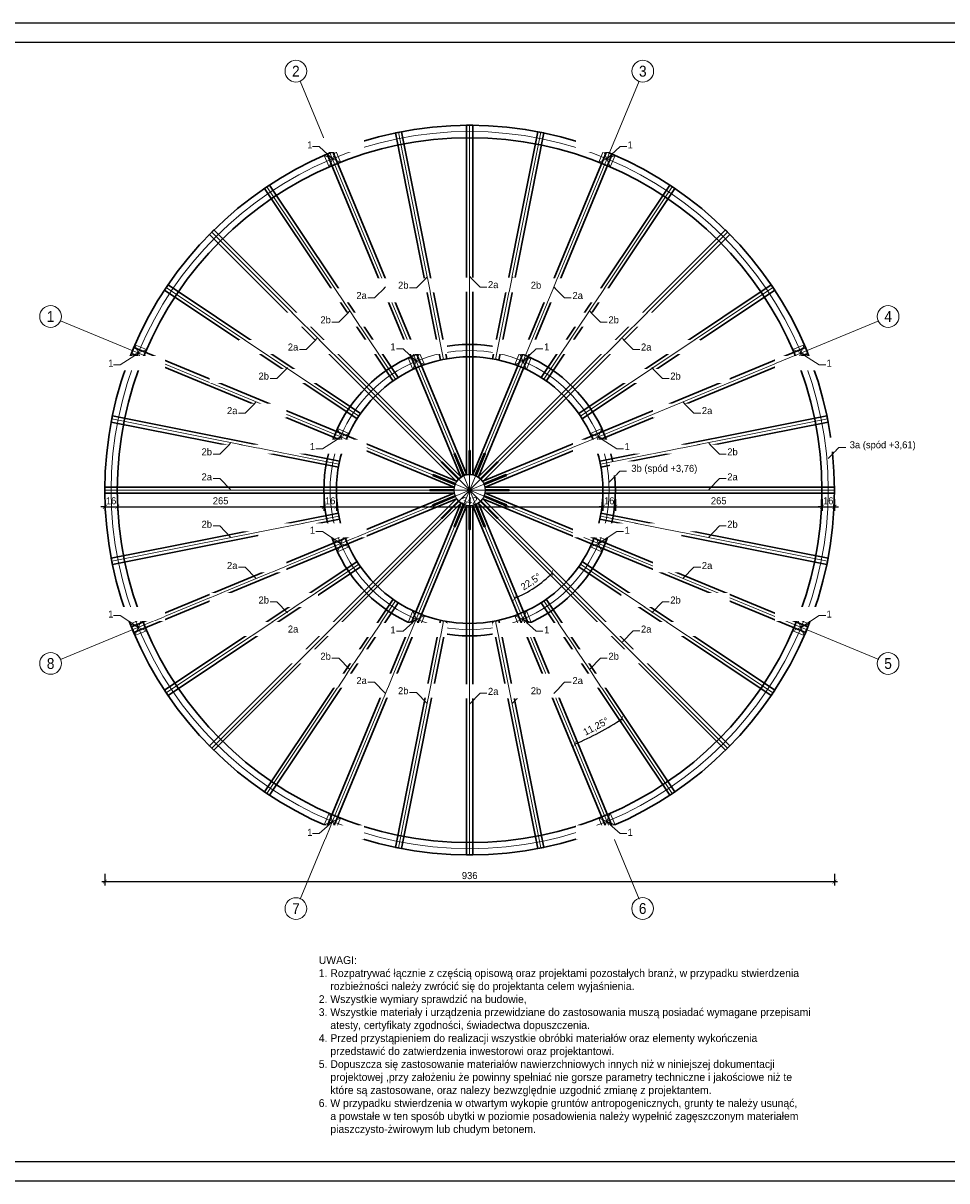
# Model space of a CAD drawing. Header units: millimetres. Extents: x 219841 to 236232, y -126388 to -112129.
# Tile 9 of 30: x 226790 to 227975, y -113614 to -112129. Entities that reach past the tile are written whole.
import ezdxf
from ezdxf.enums import TextEntityAlignment as Align
from ezdxf.lldxf.tags import DXFTag

# ---------------------------------------------------------------- set-up
doc = ezdxf.new("R2010")
doc.units = ezdxf.units.MM
for name, color, linetype, lineweight in [('A oś', 8, 'DASHDOT', 20), ('A-COLS', 4, 'Continuous', 9), ('A-WIDOKOWA', 7, 'Continuous', 25), ('K_DREW_PRZEK', 4, 'Continuous', 30), ('K_WYMIARY', 8, 'Continuous', 5), ('Opis', 41, 'Continuous', 9), ('tekst', 31, 'Continuous', 9), ('Wymiarowanie', 2, 'Continuous', 9)]:
    doc.layers.add(name, color=color, linetype=linetype, lineweight=lineweight)
doc.styles.add('AK_Arial', font='arial.ttf', dxfattribs={"width": 0.7})
doc.styles.add('Arial', font='GOTHIC.TTF')
doc.styles.add('ROMANS', font='GOTHIC.TTF')
doc.styles.add('SIMPLEX', font='GOTHIC.TTF')
doc.styles.get("Standard").update_dxf_attribs({"font": 'GOTHIC.TTF'})
tags = doc.linetypes.add('DASHDOT', pattern=[25.4, 12.7, -6.35, 0, -6.35]).pattern_tags.tags
tags[10:11] = [DXFTag(74, 4), DXFTag(75, 0), DXFTag(340, '0'), DXFTag(46, 1.0), DXFTag(50, 0.0), DXFTag(44, 0.0), DXFTag(45, 0.0)]
tags[8:9] = [DXFTag(74, 4), DXFTag(75, 0), DXFTag(340, '0'), DXFTag(46, 1.0), DXFTag(50, 0.0), DXFTag(44, 0.0), DXFTag(45, 0.0)]
tags[6:7] = [DXFTag(74, 4), DXFTag(75, 0), DXFTag(340, '0'), DXFTag(46, 1.0), DXFTag(50, 0.0), DXFTag(44, 0.0), DXFTag(45, 0.0)]
tags[4:5] = [DXFTag(74, 4), DXFTag(75, 0), DXFTag(340, '0'), DXFTag(46, 1.0), DXFTag(50, 0.0), DXFTag(44, 0.0), DXFTag(45, 0.0)]
doc.dimstyles.new('Radek 50 dokładny', dxfattribs={"dimtxt": 9, "dimasz": 5, "dimexe": 5, "dimexo": 5, "dimgap": 3, "dimtad": 1, "dimdec": 1, "dimrnd": 0.5, "dimlunit": 6, "dimtxsty": 'ROMANS', "dimblk": 'ARCHTICK', "dimcen": 5, "dimdle": 4, "dimclrd": 256, "dimclrt": 2, "dimadec": 0, "dimazin": 0, "dimtfac": 1, "dimtdec": 1, "dimtix": 1, "dimtmove": 1, "dimatfit": 0, "dimldrblk": 'DOTSMALL', "dimfxl": 10, "dimfxlon": 1, "dimarcsym": 0})

# ---------------------------------------------------------------- blocks, each defined once
blk = doc.blocks.new('$OS')
at = {"linetype": 'ByBlock'}
blk.add_circle((0, 0), 75, dxfattribs=at)
at = {"linetype": 'ByBlock', "style": 'Arial', "width": 0.62}
blk.add_attdef('NR', text='', height=75, dxfattribs=at).set_placement((0, 0), align=Align.MIDDLE_CENTER)
blk = doc.blocks.new('_ArchTick')
at = {"layer": 'Wymiarowanie', "color": 0, "const_width": 0.15}
blk.add_lwpolyline([(-0.5, -0.5), (0.5, 0.5)], dxfattribs=at)
blk = doc.blocks.new('*D41')
at = {"layer": 'Defpoints', "color": 0}
for p in [(226894.6, -112727.6), (226910.6, -112727.6), (226910.6, -112749)]:
    blk.add_point(p, dxfattribs=at)
at = {"layer": 'K_WYMIARY', "color": 0, "lineweight": -2}
for p, q in [((226894.6, -112739), (226894.6, -112754)), ((226910.6, -112739), (226910.6, -112754))]:
    blk.add_line(p, q, dxfattribs=at)
at = {"layer": 'K_WYMIARY', "lineweight": -2}
for p, q in [((226894.6, -112749), (226889.6, -112749)), ((226894.6, -112749), (226910.6, -112749)), ((226910.6, -112749), (226915.6, -112749))]:
    blk.add_line(p, q, dxfattribs=at)
at = {"layer": 'K_WYMIARY', "lineweight": -2, "xscale": 5, "yscale": 5, "zscale": 5}
blk.add_blockref('_ArchTick', (226894.6, -112749), dxfattribs=at)
at = {"layer": 'K_WYMIARY', "lineweight": -2, "xscale": 5, "yscale": 5, "zscale": 5, "rotation": 180}
blk.add_blockref('_ArchTick', (226910.6, -112749), dxfattribs=at)
at = {"layer": 'K_WYMIARY', "color": 2, "insert": (226902.6, -112741.3), "char_height": 9, "attachment_point": 5, "style": 'ROMANS'}
blk.add_mtext('16', dxfattribs=at)
blk = doc.blocks.new('_DotSmall')
at = {"color": 0, "linetype": 'ByBlock', "const_width": 12.7}
blk.add_lwpolyline([(-1.5875, 0, 1), (1.5875, 0, 1)], format="xyb", close=True, dxfattribs=at)
blk = doc.blocks.new('*D42')
at = {"layer": 'Defpoints', "color": 0}
for p in [(226910.6, -112727.6), (227175.6, -112727.6), (227175.6, -112749)]:
    blk.add_point(p, dxfattribs=at)
at = {"layer": 'K_WYMIARY', "color": 0, "lineweight": -2}
for p, q in [((226910.6, -112739), (226910.6, -112754)), ((227175.6, -112739), (227175.6, -112754))]:
    blk.add_line(p, q, dxfattribs=at)
at = {"layer": 'K_WYMIARY', "lineweight": -2}
blk.add_line((226906.6, -112749), (227179.6, -112749), dxfattribs=at)
at = {"layer": 'K_WYMIARY', "lineweight": -2, "xscale": 5, "yscale": 5, "zscale": 5, "rotation": 180}
blk.add_blockref('_ArchTick', (226910.6, -112749), dxfattribs=at)
at = {"layer": 'K_WYMIARY', "lineweight": -2, "xscale": 5, "yscale": 5, "zscale": 5}
blk.add_blockref('_ArchTick', (227175.6, -112749), dxfattribs=at)
at = {"layer": 'K_WYMIARY', "color": 2, "insert": (227043.1, -112741.3), "char_height": 9, "attachment_point": 5, "style": 'ROMANS'}
blk.add_mtext('265', dxfattribs=at)
blk = doc.blocks.new('*D43')
at = {"layer": 'Defpoints', "color": 0}
for p in [(227175.6, -112727.6), (227191.6, -112727.6), (227191.6, -112749)]:
    blk.add_point(p, dxfattribs=at)
at = {"layer": 'K_WYMIARY', "color": 0, "lineweight": -2}
for p, q in [((227175.6, -112739), (227175.6, -112754)), ((227191.6, -112739), (227191.6, -112754))]:
    blk.add_line(p, q, dxfattribs=at)
at = {"layer": 'K_WYMIARY', "lineweight": -2}
for p, q in [((227175.6, -112749), (227170.6, -112749)), ((227175.6, -112749), (227191.6, -112749)), ((227191.6, -112749), (227196.6, -112749))]:
    blk.add_line(p, q, dxfattribs=at)
at = {"layer": 'K_WYMIARY', "lineweight": -2, "xscale": 5, "yscale": 5, "zscale": 5}
blk.add_blockref('_ArchTick', (227175.6, -112749), dxfattribs=at)
at = {"layer": 'K_WYMIARY', "lineweight": -2, "xscale": 5, "yscale": 5, "zscale": 5, "rotation": 180}
blk.add_blockref('_ArchTick', (227191.6, -112749), dxfattribs=at)
at = {"layer": 'K_WYMIARY', "color": 2, "insert": (227183.6, -112741.3), "char_height": 9, "attachment_point": 5, "style": 'ROMANS'}
blk.add_mtext('16', dxfattribs=at)
blk = doc.blocks.new('*D44')
at = {"layer": 'Defpoints', "color": 0}
for p in [(227191.6, -112727.6), (227533.6, -112727.6), (227533.6, -112749)]:
    blk.add_point(p, dxfattribs=at)
at = {"layer": 'K_WYMIARY', "color": 0, "lineweight": -2}
for p, q in [((227191.6, -112739), (227191.6, -112754)), ((227533.6, -112739), (227533.6, -112754))]:
    blk.add_line(p, q, dxfattribs=at)
at = {"layer": 'K_WYMIARY', "lineweight": -2}
blk.add_line((227187.6, -112749), (227537.6, -112749), dxfattribs=at)
at = {"layer": 'K_WYMIARY', "lineweight": -2, "xscale": 5, "yscale": 5, "zscale": 5, "rotation": 180}
blk.add_blockref('_ArchTick', (227191.6, -112749), dxfattribs=at)
at = {"layer": 'K_WYMIARY', "lineweight": -2, "xscale": 5, "yscale": 5, "zscale": 5}
blk.add_blockref('_ArchTick', (227533.6, -112749), dxfattribs=at)
at = {"layer": 'K_WYMIARY', "color": 2, "insert": (227362.6, -112741.3), "char_height": 9, "attachment_point": 5, "style": 'ROMANS'}
blk.add_mtext('342', dxfattribs=at)
blk = doc.blocks.new('*D45')
at = {"layer": 'Defpoints', "color": 0}
for p in [(227533.6, -112727.6), (227549.6, -112727.6), (227549.6, -112749)]:
    blk.add_point(p, dxfattribs=at)
at = {"layer": 'K_WYMIARY', "color": 0, "lineweight": -2}
for p, q in [((227533.6, -112739), (227533.6, -112754)), ((227549.6, -112739), (227549.6, -112754))]:
    blk.add_line(p, q, dxfattribs=at)
at = {"layer": 'K_WYMIARY', "lineweight": -2}
for p, q in [((227533.6, -112749), (227528.6, -112749)), ((227533.6, -112749), (227549.6, -112749)), ((227549.6, -112749), (227554.6, -112749))]:
    blk.add_line(p, q, dxfattribs=at)
at = {"layer": 'K_WYMIARY', "lineweight": -2, "xscale": 5, "yscale": 5, "zscale": 5}
blk.add_blockref('_ArchTick', (227533.6, -112749), dxfattribs=at)
at = {"layer": 'K_WYMIARY', "lineweight": -2, "xscale": 5, "yscale": 5, "zscale": 5, "rotation": 180}
blk.add_blockref('_ArchTick', (227549.6, -112749), dxfattribs=at)
at = {"layer": 'K_WYMIARY', "color": 2, "insert": (227541.6, -112741.3), "char_height": 9, "attachment_point": 5, "style": 'ROMANS'}
blk.add_mtext('16', dxfattribs=at)
blk = doc.blocks.new('*D46')
at = {"layer": 'Defpoints', "color": 0}
for p in [(227549.6, -112727.6), (227814.6, -112727.6), (227814.6, -112749)]:
    blk.add_point(p, dxfattribs=at)
at = {"layer": 'K_WYMIARY', "color": 0, "lineweight": -2}
for p, q in [((227549.6, -112739), (227549.6, -112754)), ((227814.6, -112739), (227814.6, -112754))]:
    blk.add_line(p, q, dxfattribs=at)
at = {"layer": 'K_WYMIARY', "lineweight": -2}
blk.add_line((227545.6, -112749), (227818.6, -112749), dxfattribs=at)
at = {"layer": 'K_WYMIARY', "lineweight": -2, "xscale": 5, "yscale": 5, "zscale": 5, "rotation": 180}
blk.add_blockref('_ArchTick', (227549.6, -112749), dxfattribs=at)
at = {"layer": 'K_WYMIARY', "lineweight": -2, "xscale": 5, "yscale": 5, "zscale": 5}
blk.add_blockref('_ArchTick', (227814.6, -112749), dxfattribs=at)
at = {"layer": 'K_WYMIARY', "color": 2, "insert": (227682.1, -112741.3), "char_height": 9, "attachment_point": 5, "style": 'ROMANS'}
blk.add_mtext('265', dxfattribs=at)
blk = doc.blocks.new('*D47')
at = {"layer": 'Defpoints', "color": 0}
for p in [(227814.6, -112727.6), (227830.6, -112727.6), (227830.6, -112749)]:
    blk.add_point(p, dxfattribs=at)
at = {"layer": 'K_WYMIARY', "color": 0, "lineweight": -2}
for p, q in [((227814.6, -112739), (227814.6, -112754)), ((227830.6, -112739), (227830.6, -112754))]:
    blk.add_line(p, q, dxfattribs=at)
at = {"layer": 'K_WYMIARY', "lineweight": -2}
for p, q in [((227814.6, -112749), (227809.6, -112749)), ((227814.6, -112749), (227830.6, -112749)), ((227830.6, -112749), (227835.6, -112749))]:
    blk.add_line(p, q, dxfattribs=at)
at = {"layer": 'K_WYMIARY', "lineweight": -2, "xscale": 5, "yscale": 5, "zscale": 5}
blk.add_blockref('_ArchTick', (227814.6, -112749), dxfattribs=at)
at = {"layer": 'K_WYMIARY', "lineweight": -2, "xscale": 5, "yscale": 5, "zscale": 5, "rotation": 180}
blk.add_blockref('_ArchTick', (227830.6, -112749), dxfattribs=at)
at = {"layer": 'K_WYMIARY', "color": 2, "insert": (227822.6, -112741.3), "char_height": 9, "attachment_point": 5, "style": 'ROMANS'}
blk.add_mtext('16', dxfattribs=at)
blk = doc.blocks.new('*D48')
at = {"layer": 'Defpoints', "color": 0}
for p in [(226894.6, -112727.6), (227830.6, -112727.6), (227830.6, -113229.8)]:
    blk.add_point(p, dxfattribs=at)
at = {"layer": 'K_WYMIARY', "lineweight": -2}
blk.add_line((226890.6, -113229.8), (227834.6, -113229.8), dxfattribs=at)
at = {"layer": 'K_WYMIARY', "color": 0, "lineweight": -2}
for p, q in [((226894.6, -113219.8), (226894.6, -113234.8)), ((227830.6, -113219.8), (227830.6, -113234.8))]:
    blk.add_line(p, q, dxfattribs=at)
at = {"layer": 'K_WYMIARY', "lineweight": -2, "xscale": 5, "yscale": 5, "zscale": 5, "rotation": 180}
blk.add_blockref('_ArchTick', (226894.6, -113229.8), dxfattribs=at)
at = {"layer": 'K_WYMIARY', "lineweight": -2, "xscale": 5, "yscale": 5, "zscale": 5}
blk.add_blockref('_ArchTick', (227830.6, -113229.8), dxfattribs=at)
at = {"layer": 'K_WYMIARY', "color": 2, "insert": (227362.6, -113222.1), "char_height": 9, "attachment_point": 5, "style": 'ROMANS'}
blk.add_mtext('936', dxfattribs=at)
blk = doc.blocks.new('*D49')
at = {"layer": 'Defpoints', "color": 0}
for p in [(227145.2, -112202.8), (227457.6, -112869.8), (227536.3, -113034.2), (227622.6, -113116.7), (227579.9, -113252.4)]:
    blk.add_point(p, dxfattribs=at)
at = {"layer": 'K_WYMIARY', "lineweight": -2}
blk.add_arc((227362.6, -112727.6), 352.5, 292.5, 303.75, dxfattribs=at)
at = {"layer": 'K_WYMIARY', "lineweight": -2, "xscale": 5, "yscale": 5, "zscale": 5}
for p, rotation in [((227558.4, -113020.7), 33.75000000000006), ((227497.4, -113053.2), 202.5000000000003)]:
    blk.add_blockref('_ArchTick', p, dxfattribs=dict(at, rotation=rotation))
at = {"layer": 'K_WYMIARY', "color": 2, "insert": (227524.9, -113031.3), "char_height": 9, "attachment_point": 5, "rotation": 28.125, "style": 'ROMANS'}
blk.add_mtext('11,25%%d', dxfattribs=at)
blk = doc.blocks.new('*D50')
at = {"layer": 'Defpoints', "color": 0}
for p in [(227145.2, -112202.8), (226960.9, -112326), (227444.9, -112853.2), (227764.2, -113129.2), (227579.9, -113252.4)]:
    blk.add_point(p, dxfattribs=at)
at = {"layer": 'K_WYMIARY', "lineweight": -2}
blk.add_arc((227362.6, -112727.6), 150.2, 292.5, 315, dxfattribs=at)
at = {"layer": 'K_WYMIARY', "lineweight": -2, "xscale": 5, "yscale": 5, "zscale": 5}
for p, rotation in [((227468.7, -112833.8), 45.00000000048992), ((227420, -112866.4), 202.5000000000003)]:
    blk.add_blockref('_ArchTick', p, dxfattribs=dict(at, rotation=rotation))
at = {"layer": 'K_WYMIARY', "color": 2, "insert": (227441.5, -112845.7), "char_height": 9, "attachment_point": 5, "rotation": 33.75, "style": 'ROMANS'}
blk.add_mtext('22,5%%d', dxfattribs=at)

msp = doc.modelspace()

# ---------------------------------------------------------------- linework, layer by layer
at = {"layer": 'A oś', "ltscale": 2}
for p, q in [((227579.92, -113252.37), (227145.19, -112202.84)), ((227145.19, -113252.37), (227579.92, -112202.84)), ((226837.79, -112944.97), (227887.32, -112510.24)), ((226837.79, -112510.24), (227887.32, -112944.97)), ((226894.56, -112727.61), (227830.56, -112727.61))]:
    msp.add_line(p, q, dxfattribs=at)
for radius in [460, 179]:
    msp.add_circle((227362.56, -112727.61), radius, dxfattribs=at)
at = {"layer": 'A-COLS', "lineweight": 18}
for p, q in [((227182.19, -112313.08), (227190.85, -112292.17)), ((227534.26, -112292.17), (227542.92, -112313.08)), ((227176.07, -112298.29), (227196.97, -112306.95)), ((227528.14, -112306.95), (227549.04, -112298.29)), ((226927.12, -112555.9), (226948.02, -112547.24)), ((226941.9, -112562.03), (226933.24, -112541.12)), ((227777.09, -112547.24), (227797.99, -112555.9)), ((227791.87, -112541.12), (227783.21, -112562.03)), ((227283.6, -112557.9), (227304.51, -112566.56)), ((227289.73, -112572.69), (227298.38, -112551.78)), ((227420.6, -112566.56), (227441.51, -112557.9)), ((227426.73, -112551.78), (227435.39, -112572.69)), ((227201.51, -112669.56), (227192.85, -112648.66)), ((227532.26, -112648.66), (227523.6, -112669.56)), ((227186.73, -112663.44), (227207.63, -112654.78)), ((227517.48, -112654.78), (227538.38, -112663.44)), ((227192.85, -112806.56), (227201.51, -112785.66)), ((227523.6, -112785.66), (227532.26, -112806.56)), ((227207.63, -112800.44), (227186.73, -112791.78)), ((227538.38, -112791.78), (227517.48, -112800.44)), ((227304.51, -112888.65), (227283.6, -112897.31)), ((227298.38, -112903.43), (227289.73, -112882.53)), ((227441.51, -112897.31), (227420.6, -112888.65)), ((227435.39, -112882.53), (227426.73, -112903.43)), ((226948.02, -112907.97), (226927.12, -112899.31)), ((226933.24, -112914.09), (226941.9, -112893.19)), ((227797.99, -112899.31), (227777.09, -112907.97)), ((227783.21, -112893.19), (227791.87, -112914.09)), ((227190.85, -113163.04), (227182.19, -113142.14)), ((227542.92, -113142.14), (227534.26, -113163.04)), ((227196.97, -113148.26), (227176.07, -113156.92)), ((227549.04, -113156.92), (227528.14, -113148.26))]:
    msp.add_line(p, q, dxfattribs=at)
for points in [[(227190.85, -112292.17), (227176.07, -112298.29), (227182.19, -112313.08), (227196.97, -112306.95)], [(227549.04, -112298.29), (227534.26, -112292.17), (227528.14, -112306.95), (227542.92, -112313.08)], [(226933.24, -112541.12), (226927.12, -112555.9), (226941.9, -112562.03), (226948.02, -112547.24)], [(227797.99, -112555.9), (227791.87, -112541.12), (227777.09, -112547.24), (227783.21, -112562.03)], [(227298.38, -112551.78), (227283.6, -112557.9), (227289.73, -112572.69), (227304.51, -112566.56)], [(227441.51, -112557.9), (227426.73, -112551.78), (227420.6, -112566.56), (227435.39, -112572.69)], [(227192.85, -112648.66), (227186.73, -112663.44), (227201.51, -112669.56), (227207.63, -112654.78)], [(227538.38, -112663.44), (227532.26, -112648.66), (227517.48, -112654.78), (227523.6, -112669.56)], [(227342.93, -112681.27), (227354.41, -112708.99), (227355.15, -112708.68), (227343.67, -112680.97)], [(227362.16, -112677.29), (227362.16, -112707.29), (227362.96, -112707.29), (227362.96, -112677.29)], [(227381.44, -112680.97), (227369.96, -112708.68), (227370.7, -112708.99), (227382.18, -112681.27)], [(227326.69, -112692.31), (227347.9, -112713.52), (227348.47, -112712.96), (227327.26, -112691.74)], [(227397.85, -112691.74), (227376.64, -112712.96), (227377.21, -112713.52), (227398.42, -112692.31)], [(227315.91, -112708.72), (227343.63, -112720.2), (227343.94, -112719.46), (227316.22, -112707.98)], [(227408.89, -112707.98), (227381.18, -112719.46), (227381.48, -112720.2), (227409.2, -112708.72)], [(227312.24, -112728.01), (227342.24, -112728.01), (227342.24, -112727.21), (227312.24, -112727.21)], [(227316.22, -112747.23), (227343.94, -112735.75), (227343.63, -112735.01), (227315.91, -112746.49)], [(227409.2, -112746.49), (227381.48, -112735.01), (227381.18, -112735.75), (227408.89, -112747.23)], [(227412.88, -112727.21), (227382.88, -112727.21), (227382.88, -112728.01), (227412.88, -112728.01)], [(227327.26, -112763.47), (227348.47, -112742.26), (227347.9, -112741.69), (227326.69, -112762.91)], [(227343.67, -112774.25), (227355.15, -112746.53), (227354.41, -112746.23), (227342.93, -112773.94)], [(227362.96, -112777.93), (227362.96, -112747.93), (227362.16, -112747.93), (227362.16, -112777.93)], [(227382.18, -112773.94), (227370.7, -112746.23), (227369.96, -112746.53), (227381.44, -112774.25)], [(227398.42, -112762.91), (227377.21, -112741.69), (227376.64, -112742.26), (227397.85, -112763.47)], [(227186.73, -112791.78), (227192.85, -112806.56), (227207.63, -112800.44), (227201.51, -112785.66)], [(227532.26, -112806.56), (227538.38, -112791.78), (227523.6, -112785.66), (227517.48, -112800.44)], [(227283.6, -112897.31), (227298.38, -112903.43), (227304.51, -112888.65), (227289.73, -112882.53)], [(227426.73, -112903.43), (227441.51, -112897.31), (227435.39, -112882.53), (227420.6, -112888.65)], [(226927.12, -112899.31), (226933.24, -112914.09), (226948.02, -112907.97), (226941.9, -112893.19)], [(227791.87, -112914.09), (227797.99, -112899.31), (227783.21, -112893.19), (227777.09, -112907.97)], [(227176.07, -113156.92), (227190.85, -113163.04), (227196.97, -113148.26), (227182.19, -113142.14)], [(227534.26, -113163.04), (227549.04, -113156.92), (227542.92, -113142.14), (227528.14, -113148.26)]]:
    msp.add_lwpolyline(points, close=True, dxfattribs=at)
for radius in [20.32, 19.72]:
    msp.add_circle((227362.56, -112727.61), radius, dxfattribs=at)
at = {"layer": 'A-WIDOKOWA'}
msp.add_lwpolyline([(226387.48, -113588.6), (228437.48, -113588.6), (228437.48, -112153.6), (226387.48, -112153.6)], close=True, dxfattribs=at)
at = {"layer": 'Defpoints'}
msp.add_lwpolyline([(226362.48, -113613.6), (228462.48, -113613.6), (228462.48, -112128.6), (226362.48, -112128.6)], close=True, dxfattribs=at)
at = {"layer": 'K_DREW_PRZEK', "color": 2}
for points in [[(227366.56, -112707.69), (227366.56, -112259.61), (227358.56, -112259.61), (227358.56, -112707.69)], [(227351.08, -112710.37), (227358.47, -112707.3), (227187.16, -112293.7), (227179.76, -112296.76), (227351.08, -112710.37)], [(227373.87, -112710.73), (227545.35, -112296.76), (227537.96, -112293.7), (227366.48, -112707.67)], [(227351.3, -112710.69), (227034.46, -112393.85), (227028.8, -112399.51), (227345.64, -112716.35)], [(227379.47, -112716.35), (227696.31, -112399.51), (227690.65, -112393.85), (227373.81, -112710.69)], [(227345.68, -112716.29), (226931.71, -112544.82), (226928.65, -112552.21), (227342.62, -112723.68)], [(227382.49, -112723.68), (227796.46, -112552.21), (227793.4, -112544.82), (227379.43, -112716.29)], [(227355.33, -112708.61), (227343.71, -112680.54), (227342.6, -112681), (227354.23, -112709.06)], [(227363.16, -112707.29), (227363.16, -112676.91), (227361.96, -112676.91), (227361.96, -112707.29)], [(227370.89, -112709.06), (227382.51, -112681), (227381.4, -112680.54), (227369.78, -112708.61)], [(227348.61, -112712.82), (227327.13, -112691.33), (227326.28, -112692.18), (227347.76, -112713.66)], [(227377.35, -112713.66), (227398.83, -112692.18), (227397.98, -112691.33), (227376.5, -112712.82)], [(227344.01, -112719.28), (227315.94, -112707.65), (227315.49, -112708.76), (227343.55, -112720.39)], [(227381.56, -112720.39), (227409.63, -112708.76), (227409.17, -112707.65), (227381.1, -112719.28)], [(227342.63, -112723.61), (226894.56, -112723.61), (226894.56, -112731.61), (227342.63, -112731.61)], [(227382.48, -112731.61), (227830.56, -112731.61), (227830.56, -112723.61), (227382.48, -112723.61)], [(227342.62, -112731.54), (226928.65, -112903.01), (226931.71, -112910.4), (227345.68, -112738.93)], [(227345.64, -112738.87), (227028.8, -113055.71), (227034.46, -113061.36), (227351.3, -112744.52)], [(227342.24, -112727.01), (227311.86, -112727.01), (227311.86, -112728.21), (227342.24, -112728.21)], [(227343.55, -112734.83), (227315.49, -112746.46), (227315.94, -112747.56), (227344.01, -112735.94)], [(227373.81, -112744.52), (227690.65, -113061.36), (227696.31, -113055.71), (227379.47, -112738.87)], [(227379.43, -112738.93), (227793.4, -112910.4), (227796.46, -112903.01), (227382.49, -112731.54)], [(227381.1, -112735.94), (227409.17, -112747.56), (227409.63, -112746.46), (227381.56, -112734.83)], [(227382.88, -112728.21), (227413.26, -112728.21), (227413.26, -112727.01), (227382.88, -112727.01)], [(227351.24, -112744.48), (227179.76, -113158.45), (227187.16, -113161.51), (227358.63, -112747.54)], [(227347.76, -112741.55), (227326.28, -112763.03), (227327.13, -112763.88), (227348.61, -112742.4)], [(227354.23, -112746.15), (227342.6, -112774.22), (227343.71, -112774.68), (227355.33, -112746.61)], [(227358.56, -112747.53), (227358.56, -113195.61), (227366.56, -113195.61), (227366.56, -112747.53)], [(227361.96, -112747.93), (227361.96, -112778.31), (227363.16, -112778.31), (227363.16, -112747.93)], [(227366.48, -112747.54), (227537.96, -113161.51), (227545.35, -113158.45), (227373.87, -112744.48)], [(227369.78, -112746.61), (227381.4, -112774.68), (227382.51, -112774.22), (227370.89, -112746.15)], [(227376.5, -112742.4), (227397.98, -112763.88), (227398.83, -112763.03), (227377.35, -112741.55)]]:
    msp.add_lwpolyline(points, dxfattribs=at)
at = {"layer": 'K_DREW_PRZEK', "color": 1}
for points in [[(227333.13, -112559.16), (227275.18, -112267.82), (227267.33, -112269.38), (227325.28, -112560.72)], [(227391.98, -112559.16), (227449.93, -112267.82), (227457.78, -112269.38), (227399.83, -112560.72)], [(227264.25, -112587.69), (227099.22, -112340.7), (227105.87, -112336.26), (227270.9, -112583.24)], [(227460.86, -112587.69), (227625.89, -112340.7), (227619.24, -112336.26), (227454.21, -112583.24)], [(227222.64, -112629.31), (226975.65, -112464.28), (226971.21, -112470.93), (227218.19, -112635.96)], [(227502.48, -112629.31), (227749.46, -112464.28), (227753.91, -112470.93), (227506.92, -112635.96)], [(227194.11, -112698.18), (226902.77, -112640.23), (226904.33, -112632.38), (227195.67, -112690.33)], [(227531, -112698.18), (227822.34, -112640.23), (227820.78, -112632.38), (227529.44, -112690.33)], [(227194.11, -112757.04), (226902.77, -112814.99), (226904.33, -112822.83), (227195.67, -112764.88)], [(227531, -112757.04), (227822.34, -112814.99), (227820.78, -112822.83), (227529.44, -112764.88)], [(227222.64, -112825.91), (226975.65, -112990.94), (226971.21, -112984.29), (227218.19, -112819.26)], [(227502.48, -112825.91), (227749.46, -112990.94), (227753.91, -112984.29), (227506.92, -112819.26)], [(227264.25, -112867.53), (227099.22, -113114.51), (227105.87, -113118.96), (227270.9, -112871.97)], [(227460.86, -112867.53), (227625.89, -113114.51), (227619.24, -113118.96), (227454.21, -112871.97)], [(227333.13, -112896.06), (227275.18, -113187.4), (227267.33, -113185.84), (227325.28, -112894.5)], [(227391.98, -112896.06), (227449.93, -113187.4), (227457.78, -113185.84), (227399.83, -112894.5)]]:
    msp.add_lwpolyline(points, dxfattribs=at)
at = {"layer": 'K_DREW_PRZEK'}
for radius in [468, 452, 187, 171]:
    msp.add_circle((227362.56, -112727.61), radius, dxfattribs=at)

# ---------------------------------------------------------------- block references
at = {"layer": 'A oś', "ltscale": 2}
ref = msp.add_blockref('$OS', (227139.63, -112190.21), dxfattribs=dict(at, xscale=0.1856868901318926, yscale=0.1856868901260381, zscale=0.185686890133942, rotation=359.9939558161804))
ref.add_attrib('NR', '2', dxfattribs={"layer": '0', "color": 1, "linetype": 'ByBlock', "ltscale": 2, "height": 13.93, "style": 'AK_Arial', "width": 0.9}).set_placement((227139.63, -112190.21), align=Align.MIDDLE_CENTER)
ref = msp.add_blockref('$OS', (227584.69, -112190.21), dxfattribs=dict(at, xscale=0.1856868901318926, yscale=0.1856868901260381, zscale=0.185686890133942, rotation=359.9939558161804))
ref.add_attrib('NR', '3', dxfattribs={"layer": '0', "color": 1, "linetype": 'ByBlock', "ltscale": 2, "height": 13.93, "style": 'AK_Arial', "width": 0.9}).set_placement((227584.69, -112190.21), align=Align.MIDDLE_CENTER)
ref = msp.add_blockref('$OS', (226824.93, -112504.91), dxfattribs=dict(at, xscale=0.1856868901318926, yscale=0.1856868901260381, zscale=0.185686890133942, rotation=359.9939558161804))
ref.add_attrib('NR', '1', dxfattribs={"layer": '0', "color": 1, "linetype": 'ByBlock', "ltscale": 2, "height": 13.93, "style": 'AK_Arial', "width": 0.9}).set_placement((226824.93, -112504.91), align=Align.MIDDLE_CENTER)
ref = msp.add_blockref('$OS', (227899.4, -112504.91), dxfattribs=dict(at, xscale=0.1856868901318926, yscale=0.1856868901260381, zscale=0.185686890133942, rotation=359.9939558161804))
ref.add_attrib('NR', '4', dxfattribs={"layer": '0', "color": 1, "linetype": 'ByBlock', "ltscale": 2, "height": 13.93, "style": 'AK_Arial', "width": 0.9}).set_placement((227899.4, -112504.91), align=Align.MIDDLE_CENTER)
ref = msp.add_blockref('$OS', (226825, -112949.94), dxfattribs=dict(at, xscale=0.1856868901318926, yscale=0.1856868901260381, zscale=0.185686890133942, rotation=359.9939558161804))
ref.add_attrib('NR', '8', dxfattribs={"layer": '0', "color": 1, "linetype": 'ByBlock', "ltscale": 2, "height": 13.93, "style": 'AK_Arial', "width": 0.9}).set_placement((226825, -112949.94), align=Align.MIDDLE_CENTER)
ref = msp.add_blockref('$OS', (227899.4, -112949.98), dxfattribs=dict(at, xscale=0.1856868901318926, yscale=0.1856868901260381, zscale=0.185686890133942, rotation=359.9939558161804))
ref.add_attrib('NR', '5', dxfattribs={"layer": '0', "color": 1, "linetype": 'ByBlock', "ltscale": 2, "height": 13.93, "style": 'AK_Arial', "width": 0.9}).set_placement((227899.4, -112949.98), align=Align.MIDDLE_CENTER)
ref = msp.add_blockref('$OS', (227139.74, -113264.42), dxfattribs=dict(at, xscale=0.1856868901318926, yscale=0.1856868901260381, zscale=0.185686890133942, rotation=359.9939558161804))
ref.add_attrib('NR', '7', dxfattribs={"layer": '0', "color": 1, "linetype": 'ByBlock', "ltscale": 2, "height": 13.93, "style": 'AK_Arial', "width": 0.9}).set_placement((227139.74, -113264.42), align=Align.MIDDLE_CENTER)
ref = msp.add_blockref('$OS', (227584.51, -113264.23), dxfattribs=dict(at, xscale=0.1856868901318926, yscale=0.1856868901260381, zscale=0.185686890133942, rotation=359.9939558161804))
ref.add_attrib('NR', '6', dxfattribs={"layer": '0', "color": 1, "linetype": 'ByBlock', "ltscale": 2, "height": 13.93, "style": 'AK_Arial', "width": 0.9}).set_placement((227584.51, -113264.23), align=Align.MIDDLE_CENTER)

# ---------------------------------------------------------------- dimensions: what is measured, and where the dimension line sits
at = {"layer": 'K_WYMIARY'}
for base, p1, p2, picture, middle in [((226910.56, -112749.01), (226894.56, -112727.61), (226910.56, -112727.61), '*D41', (226902.56, -112741.28)), ((227175.56, -112749.01), (226910.56, -112727.61), (227175.56, -112727.61), '*D42', (227043.06, -112741.28)), ((227191.56, -112749.01), (227175.56, -112727.61), (227191.56, -112727.61), '*D43', (227183.56, -112741.28)), ((227533.56, -112749.01), (227191.56, -112727.61), (227533.56, -112727.61), '*D44', (227362.56, -112741.28)), ((227549.56, -112749.01), (227533.56, -112727.61), (227549.56, -112727.61), '*D45', (227541.56, -112741.28)), ((227814.56, -112749.01), (227549.56, -112727.61), (227814.56, -112727.61), '*D46', (227682.06, -112741.28)), ((227830.56, -112749.01), (227814.56, -112727.61), (227830.56, -112727.61), '*D47', (227822.56, -112741.28))]:
    dim = msp.add_linear_dim(base=base, p1=p1, p2=p2, dimstyle='Radek 50 dokładny', dxfattribs=at)
    dim.commit()
    dim.dimension.update_dxf_attribs({"geometry": picture, "text_midpoint": middle})

# ---------------------------------------------------------------- next in the draw order: texts
at = {"layer": 'Opis', "char_height": 9, "width": 130.1048, "attachment_point": 5, "bg_fill": 2}
for s, insert in [('\\pxb0.555556,qc,t0;1', (227157.52, -112284.79)), ('\\pxb0.555556,qc,t0;1', (227568.48, -112284.79)), ('\\pxb0.555556,qc,t0;2b', (227447.71, -112464.85)), ('\\pxb0.555556,qc,t0;2b', (227177.78, -112509.18)), ('\\pxb0.555556,qc,t0;2b', (227547.33, -112509.18)), ('\\pxb0.555556,qc,t0;2a', (227136.03, -112544.11)), ('\\pxb0.555556,qc,t0;2a', (227589.08, -112544.11)), ('\\pxb0.555556,qc,t0;1', (226902.22, -112564.75)), ('\\pxb0.555556,qc,t0;1', (227823.79, -112564.75)), ('\\pxb0.555556,qc,t0;2b', (227098.41, -112581.36)), ('\\pxb0.555556,qc,t0;2b', (227626.7, -112581.36)), ('\\pxb0.555556,qc,t0;2a', (227057.97, -112625.67)), ('\\pxb0.555556,qc,t0;2a', (227667.14, -112625.67)), ('\\pxb0.555556,qc,t0;3a (spód +3,61)', (227892.5, -112670.78)), ('\\pxb0.555556,qc,t0;2b', (227025.33, -112678.56)), ('\\pxb0.555556,qc,t0;3b (spód +3,76)', (227612.33, -112701.02)), ('\\pxb0.555556,qc,t0;2a', (227025.33, -112710.65)), ('\\pxb0.555556,qc,t0;2b', (227025.33, -112771.41)), ('\\pxb0.555556,qc,t0;2b', (227699.78, -112771.41)), ('\\pxb0.555556,qc,t0;2a', (227057.97, -112824.31)), ('\\pxb0.555556,qc,t0;2a', (227667.14, -112824.31)), ('\\pxb0.555556,qc,t0;2b', (227098.41, -112868.62)), ('\\pxb0.555556,qc,t0;2b', (227626.7, -112868.62)), ('\\pxb0.555556,qc,t0;1', (226902.22, -112886.58)), ('\\pxb0.555556,qc,t0;1', (227823.79, -112886.58)), ('\\pxb0.555556,qc,t0;2a', (227136.03, -112905.87)), ('\\pxb0.555556,qc,t0;2a', (227589.08, -112905.87)), ('\\pxb0.555556,qc,t0;2b', (227177.78, -112940.8)), ('\\pxb0.555556,qc,t0;2b', (227547.33, -112940.8)), ('\\pxb0.555556,qc,t0;2b', (227447.71, -112985.01)), ('\\pxb0.555556,qc,t0;1', (227157.52, -113166.55)), ('\\pxb0.555556,qc,t0;1', (227568.48, -113166.55))]:
    msp.add_mtext(s, dxfattribs=dict(at, insert=insert))
at = {"layer": 'tekst', "ltscale": 70, "insert": (227524.32, -113440.34), "char_height": 10, "width": 710.665, "attachment_point": 5, "style": 'SIMPLEX', "bg_fill": 2}
msp.add_mtext('\\pxi-4,l4,ql,t8,16;UWAGI:\\P1. Rozpatrywać łącznie z częścią opisową oraz projektami pozostałych branż, w przypadku stwierdzenia\\P    rozbieżności należy zwrócić się do projektanta celem wyjaśnienia.\\P\\pi0,l0,t0;2. Wszystkie wymiary sprawdzić na budowie, \\P3. Wszystkie materiały i urządzenia przewidziane do zastosowania muszą posiadać wymagane przepisami\\P    atesty, certyfikaty zgodności, świadectwa dopuszczenia.\\P4. Przed przystąpieniem do realizacji wszystkie obróbki materiałów oraz elementy wykończenia\\P    przedstawić do zatwierdzenia inwestorowi oraz projektantowi.\\P5. Dopuszcza się zastosowanie materiałów nawierzchniowych innych niż w niniejszej dokumentacji\\P    projektowej ,przy założeniu że powinny spełniać nie gorsze parametry techniczne i\\~jakościowe niż te\\P    które są zastosowane, oraz nalezy bezwzględnie uzgodnić zmianę z projektantem.\\P6. W przypadku stwierdzenia w otwartym wykopie gruntów antropogenicznych, grunty te należy usunąć,\\P    a powstałe w ten sposób ubytki w poziomie posadowienia należy wypełnić zagęszczonym materiałem\\P    piaszczysto-żwirowym lub chudym betonem.', dxfattribs=at)

# ---------------------------------------------------------------- next in the draw order: linework, layer by layer
at = {"layer": 'Opis'}
for points in [[(227186.52, -112302.62), (227169.62, -112286.96), (227161.02, -112286.96)], [(227538.59, -112302.62), (227555.49, -112286.96), (227564.09, -112286.96)], [(227417.24, -112453.87), (227430.94, -112468.03), (227439.54, -112468.03)], [(227208.25, -112498.08), (227194.56, -112512.25), (227185.95, -112512.25)], [(227516.86, -112498.08), (227530.56, -112512.25), (227539.16, -112512.25)], [(227166.5, -112533.01), (227152.81, -112547.17), (227144.2, -112547.17)], [(227558.61, -112533.01), (227572.31, -112547.17), (227580.91, -112547.17)], [(226937.57, -112551.57), (226914.32, -112566.93), (226905.72, -112566.93)], [(227787.54, -112551.57), (227810.79, -112566.93), (227819.39, -112566.93)], [(227128.88, -112570.26), (227115.18, -112584.43), (227106.58, -112584.43)], [(227596.23, -112570.26), (227609.93, -112584.43), (227618.53, -112584.43)], [(227088.43, -112614.57), (227074.74, -112628.74), (227066.14, -112628.74)], [(227636.68, -112614.57), (227650.37, -112628.74), (227658.97, -112628.74)], [(227055.8, -112667.46), (227042.11, -112681.63), (227033.5, -112681.63)], [(227822.71, -112687.12), (227836.4, -112672.95), (227845, -112672.95)], [(227541.42, -112717.36), (227555.11, -112703.19), (227563.71, -112703.19)], [(227055.8, -112726.98), (227042.11, -112712.82), (227033.5, -112712.82)], [(227055.8, -112787.75), (227042.11, -112773.59), (227033.5, -112773.59)], [(227669.31, -112787.75), (227683.01, -112773.59), (227691.61, -112773.59)], [(227088.43, -112840.64), (227074.74, -112826.48), (227066.14, -112826.48)], [(227636.68, -112840.64), (227650.37, -112826.48), (227658.97, -112826.48)], [(227128.88, -112884.95), (227115.18, -112870.79), (227106.58, -112870.79)], [(227596.23, -112884.95), (227609.93, -112870.79), (227618.53, -112870.79)], [(226937.57, -112903.64), (226914.32, -112888.29), (226905.72, -112888.29)], [(227787.54, -112903.64), (227810.79, -112888.29), (227819.39, -112888.29)], [(227558.61, -112922.21), (227572.31, -112908.04), (227580.91, -112908.04)], [(227208.25, -112957.13), (227194.56, -112942.97), (227185.95, -112942.97)], [(227516.86, -112957.13), (227530.56, -112942.97), (227539.16, -112942.97)], [(227417.24, -113001.35), (227430.94, -112987.18), (227439.54, -112987.18)], [(227186.52, -113152.59), (227169.62, -113168.26), (227161.02, -113168.26)], [(227538.59, -113152.59), (227555.49, -113168.26), (227564.09, -113168.26)]]:
    msp.add_lwpolyline(points, dxfattribs=at)

# ---------------------------------------------------------------- next in the draw order: texts
at = {"layer": 'Opis', "char_height": 9, "width": 130.1048, "attachment_point": 5, "bg_fill": 2}
for s, insert in [('\\pxb0.555556,qc,t0;1', (227264.14, -112543.81)), ('\\pxb0.555556,qc,t0;1', (227461.45, -112543.81)), ('\\pxb0.555556,qc,t0;1', (227160.92, -112671.7)), ('\\pxb0.555556,qc,t0;2b', (227699.78, -112678.56)), ('\\pxb0.555556,qc,t0;2a', (227699.78, -112710.65)), ('\\pxb0.555556,qc,t0;1', (227160.92, -112779.05)), ('\\pxb0.555556,qc,t0;1', (227564.68, -112779.05)), ('\\pxb0.555556,qc,t0;1', (227264.14, -112906.94)), ('\\pxb0.555556,qc,t0;1', (227461.45, -112906.94))]:
    msp.add_mtext(s, dxfattribs=dict(at, insert=insert))

# ---------------------------------------------------------------- next in the draw order: linework, layer by layer
at = {"layer": 'A oś', "ltscale": 2}
for p, q in [((227194.84, -112694.25), (226903.55, -112636.31)), ((227194.84, -112760.97), (226903.55, -112818.91)), ((227530.27, -112760.97), (227821.56, -112818.91))]:
    msp.add_line(p, q, dxfattribs=at)
at = {"layer": 'Opis'}
for points in [[(227294.06, -112562.23), (227277.16, -112546.57), (227268.56, -112546.57)], [(227431.06, -112562.23), (227447.95, -112546.57), (227456.55, -112546.57)], [(227197.18, -112659.11), (227173.93, -112674.46), (227165.33, -112674.46)], [(227669.31, -112667.46), (227683.01, -112681.63), (227691.61, -112681.63)], [(227669.31, -112726.98), (227683.01, -112712.82), (227691.61, -112712.82)], [(227197.18, -112796.11), (227173.93, -112780.75), (227165.33, -112780.75)], [(227527.93, -112796.11), (227551.18, -112780.75), (227559.78, -112780.75)], [(227294.06, -112892.98), (227277.16, -112908.65), (227268.56, -112908.65)], [(227431.06, -112892.98), (227447.95, -112908.65), (227456.55, -112908.65)]]:
    msp.add_lwpolyline(points, dxfattribs=at)

# ---------------------------------------------------------------- next in the draw order: texts
at = {"layer": 'Opis', "char_height": 9, "width": 130.1048, "attachment_point": 5, "bg_fill": 2}
for s, insert in [('\\pxb0.555556,qc,t0;2a', (227501.18, -112477.93)), ('\\pxb0.555556,qc,t0;1', (227564.68, -112671.7)), ('\\pxb0.555556,qc,t0;2a', (227501.18, -112971.92))]:
    msp.add_mtext(s, dxfattribs=dict(at, insert=insert))

# ---------------------------------------------------------------- next in the draw order: linework, layer by layer
at = {"layer": 'A oś', "ltscale": 2}
for p, q in [((227504.74, -112632.61), (227751.68, -112467.6)), ((226837.79, -112944.97), (227887.32, -112510.24)), ((227530.27, -112694.25), (227821.56, -112636.31)), ((227504.74, -112822.61), (227751.68, -112987.61))]:
    msp.add_line(p, q, dxfattribs=at)
at = {"layer": 'Opis'}
for points in [[(227470.71, -112466.95), (227484.41, -112481.12), (227493.01, -112481.12)], [(227527.93, -112659.11), (227551.18, -112674.46), (227559.78, -112674.46)], [(227470.71, -112988.26), (227484.41, -112974.1), (227493.01, -112974.1)]]:
    msp.add_lwpolyline(points, dxfattribs=at)

# ---------------------------------------------------------------- next in the draw order: texts
at = {"layer": 'Opis', "char_height": 9, "width": 130.1048, "attachment_point": 5, "bg_fill": 2}
for insert in [(227392.78, -112464.08), (227392.78, -112985.78)]:
    msp.add_mtext('\\pxb0.555556,qc,t0;2a', dxfattribs=dict(at, insert=insert))

# ---------------------------------------------------------------- next in the draw order: linework, layer by layer
at = {"layer": 'A oś', "ltscale": 2}
for p, q in [((227362.56, -113195.61), (227362.56, -112259.61)), ((227395.92, -112559.89), (227453.86, -112268.6)), ((227457.56, -112585.43), (227622.56, -112338.48)), ((227457.56, -112869.79), (227622.56, -113116.74)), ((227395.92, -112895.32), (227453.86, -113186.62))]:
    msp.add_line(p, q, dxfattribs=at)
at = {"layer": 'Opis'}
for points in [[(227362.31, -112453.1), (227376, -112467.27), (227384.6, -112467.27)], [(227362.31, -113002.11), (227376, -112987.95), (227384.6, -112987.95)]]:
    msp.add_lwpolyline(points, dxfattribs=at)

# ---------------------------------------------------------------- next in the draw order: texts
at = {"layer": 'Opis', "char_height": 9, "width": 130.1048, "attachment_point": 5, "bg_fill": 2}
for insert in [(227277.4, -112464.85), (227277.4, -112985.01)]:
    msp.add_mtext('\\pxb0.555556,qc,t0;2b', dxfattribs=dict(at, insert=insert))

# ---------------------------------------------------------------- next in the draw order: linework, layer by layer
at = {"layer": 'Opis'}
for points in [[(227307.87, -112453.87), (227294.17, -112468.03), (227285.57, -112468.03)], [(227307.87, -113001.35), (227294.17, -112987.18), (227285.57, -112987.18)]]:
    msp.add_lwpolyline(points, dxfattribs=at)

# ---------------------------------------------------------------- next in the draw order: texts
at = {"layer": 'Opis', "char_height": 9, "width": 130.1048, "attachment_point": 5, "bg_fill": 2}
for insert in [(227223.93, -112477.93), (227223.93, -112971.92)]:
    msp.add_mtext('\\pxb0.555556,qc,t0;2a', dxfattribs=dict(at, insert=insert))

# ---------------------------------------------------------------- next in the draw order: linework, layer by layer
at = {"layer": 'A oś', "ltscale": 2}
for p, q in [((227145.19, -113252.37), (227579.92, -112202.84)), ((227329.2, -112559.89), (227271.25, -112268.6)), ((227267.55, -112585.43), (227102.55, -112338.48)), ((227693.48, -113058.53), (227031.63, -112396.68)), ((227031.63, -113058.53), (227693.48, -112396.68)), ((227220.37, -112632.61), (226973.43, -112467.6)), ((227220.37, -112822.61), (226973.43, -112987.61)), ((227267.55, -112869.79), (227102.55, -113116.74)), ((227329.2, -112895.32), (227271.25, -113186.62))]:
    msp.add_line(p, q, dxfattribs=at)
at = {"layer": 'Opis'}
for points in [[(227254.4, -112466.95), (227240.7, -112481.12), (227232.1, -112481.12)], [(227254.4, -112988.26), (227240.7, -112974.1), (227232.1, -112974.1)]]:
    msp.add_lwpolyline(points, dxfattribs=at)

# ---------------------------------------------------------------- next in the draw order: dimensions: what is measured, and where the dimension line sits
at = {"layer": 'K_WYMIARY'}
for base, line1, line2, override, picture, middle in [((227444.9, -112853.2), ((227764.19, -113129.24), (226960.92, -112325.97)), ((227579.92, -113252.37), (227145.19, -112202.84)), {"dimblk": 'ArchTick', "dimadec": 1}, '*D50', (227441.47, -112845.71)), ((227536.32, -113034.25), ((227579.92, -113252.37), (227145.19, -112202.84)), ((227457.56, -112869.79), (227622.56, -113116.74)), {"dimadec": 2}, '*D49', (227524.86, -113031.27))]:
    dim = msp.add_angular_dim_2l(base=base, line1=line1, line2=line2, dimstyle='Radek 50 dokładny', override=override, dxfattribs=at)
    dim.commit()
    dim.dimension.update_dxf_attribs({"geometry": picture, "text_midpoint": middle})
dim = msp.add_linear_dim(base=(227830.56, -113229.83), p1=(226894.56, -112727.61), p2=(227830.56, -112727.61), dimstyle='Radek 50 dokładny', dxfattribs=at)
dim.commit()
dim.dimension.update_dxf_attribs({"geometry": '*D48', "text_midpoint": (227362.56, -113222.1)})

doc.saveas('drawing.dxf')
